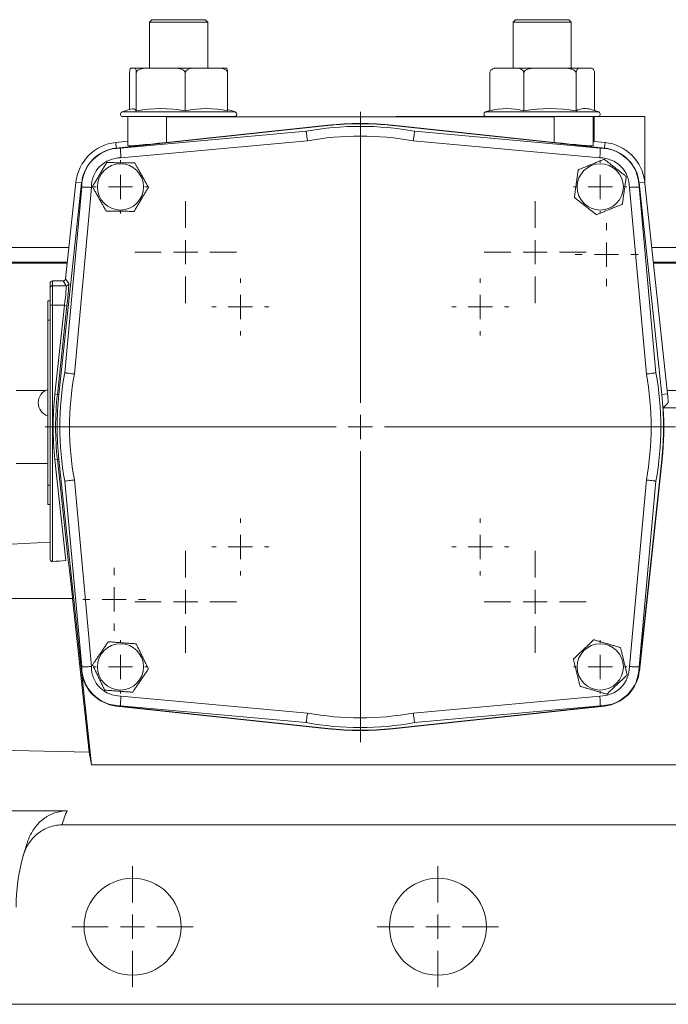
# Model space of a CAD drawing. Header units: millimetres. Extents: x 110 to 1108, y -176 to 1006.
# Tile 3 of 10: x 218 to 352, y -67 to 136. Entities that reach past the tile are written whole.
import ezdxf

# ---------------------------------------------------------------- set-up
doc = ezdxf.new("R2010")
doc.units = ezdxf.units.MM

# ---------------------------------------------------------------- blocks, each defined once
blk = doc.blocks.new('SW_CENTERMARKSYMBOL_4')
at = {"color": 0, "linetype": 'Continuous', "lineweight": 0}
for p, q in [((0, 5), (0, 65)), ((0, 0), (0, 2.5)), ((-5, 0), (-65, 0)), ((0, 0), (-2.5, 0)), ((0, 0), (0, -2.5)), ((0, 0), (2.5, 0)), ((5, 0), (65, 0)), ((0, -5), (0, -65))]:
    blk.add_line(p, q, dxfattribs=at)
blk = doc.blocks.new('SW_CENTERMARKSYMBOL_5')
at = {"color": 0, "linetype": 'Continuous', "lineweight": 0}
for p, q in [((0, 5), (0, 10.5)), ((0, 0), (0, 2.5)), ((-5, 0), (-10.5, 0)), ((0, 0), (-2.5, 0)), ((0, 0), (0, -2.5)), ((0, 0), (2.5, 0)), ((5, 0), (10.5, 0)), ((0, -5), (0, -10.5))]:
    blk.add_line(p, q, dxfattribs=at)
blk = doc.blocks.new('SW_CENTERMARKSYMBOL_6')
at = {"color": 0, "linetype": 'Continuous', "lineweight": 0}
for p, q in [((0, 5), (0, 10.5)), ((0, 0), (0, 2.5)), ((-5, 0), (-10.5, 0)), ((0, 0), (-2.5, 0)), ((0, 0), (0, -2.5)), ((0, 0), (2.5, 0)), ((5, 0), (10.5, 0)), ((0, -5), (0, -10.5))]:
    blk.add_line(p, q, dxfattribs=at)
blk = doc.blocks.new('SW_CENTERMARKSYMBOL_7')
at = {"color": 0, "linetype": 'Continuous', "lineweight": 0}
for p, q in [((0, 5), (0, 10.5)), ((0, 0), (0, 2.5)), ((-5, 0), (-10.5, 0)), ((0, 0), (-2.5, 0)), ((0, 0), (0, -2.5)), ((0, 0), (2.5, 0)), ((5, 0), (10.5, 0)), ((0, -5), (0, -10.5))]:
    blk.add_line(p, q, dxfattribs=at)
blk = doc.blocks.new('SW_CENTERMARKSYMBOL_8')
at = {"color": 0, "linetype": 'Continuous', "lineweight": 0}
for p, q in [((0, 5), (0, 10.5)), ((0, 0), (0, 2.5)), ((-5, 0), (-10.5, 0)), ((0, 0), (-2.5, 0)), ((0, 0), (0, -2.5)), ((0, 0), (2.5, 0)), ((5, 0), (10.5, 0)), ((0, -5), (0, -10.5))]:
    blk.add_line(p, q, dxfattribs=at)
blk = doc.blocks.new('SW_CENTERMARKSYMBOL_11')
at = {"color": 0, "linetype": 'Continuous', "lineweight": 0}
for p, q in [((0, 5), (0, 12.5)), ((0, 0), (0, 2.5)), ((-5, 0), (-12.5, 0)), ((0, 0), (-2.5, 0)), ((0, 0), (0, -2.5)), ((0, 0), (2.5, 0)), ((5, 0), (12.5, 0)), ((0, -5), (0, -12.5))]:
    blk.add_line(p, q, dxfattribs=at)
blk = doc.blocks.new('SW_CENTERMARKSYMBOL_12')
at = {"color": 0, "linetype": 'Continuous', "lineweight": 0}
for p, q in [((0, 5), (0, 12.5)), ((0, 0), (0, 2.5)), ((-5, 0), (-12.5, 0)), ((0, 0), (-2.5, 0)), ((0, 0), (0, -2.5)), ((0, 0), (2.5, 0)), ((5, 0), (12.5, 0)), ((0, -5), (0, -12.5))]:
    blk.add_line(p, q, dxfattribs=at)
blk = doc.blocks.new('SW_CENTERMARKSYMBOL_13')
at = {"color": 0, "linetype": 'Continuous', "lineweight": 0}
for p, q in [((0, 5), (0, 5.5)), ((0, 0), (0, 2.5)), ((-5, 0), (-5.5, 0)), ((0, 0), (-2.5, 0)), ((0, 0), (0, -2.5)), ((0, 0), (2.5, 0)), ((5, 0), (5.5, 0)), ((0, -5), (0, -5.5))]:
    blk.add_line(p, q, dxfattribs=at)
blk = doc.blocks.new('SW_CENTERMARKSYMBOL_14')
at = {"color": 0, "linetype": 'Continuous', "lineweight": 0}
for p, q in [((0, 5), (0, 5.5)), ((0, 0), (0, 2.5)), ((-5, 0), (-5.5, 0)), ((0, 0), (-2.5, 0)), ((0, 0), (0, -2.5)), ((0, 0), (2.5, 0)), ((5, 0), (5.5, 0)), ((0, -5), (0, -5.5))]:
    blk.add_line(p, q, dxfattribs=at)
blk = doc.blocks.new('SW_CENTERMARKSYMBOL_16')
at = {"color": 0, "linetype": 'Continuous', "lineweight": 0}
for p, q in [((0, 5), (0, 5.5)), ((0, 0), (0, 2.5)), ((-5, 0), (-5.5, 0)), ((0, 0), (-2.5, 0)), ((0, 0), (0, -2.5)), ((0, 0), (2.5, 0)), ((5, 0), (5.5, 0)), ((0, -5), (0, -5.5))]:
    blk.add_line(p, q, dxfattribs=at)
blk = doc.blocks.new('SW_CENTERMARKSYMBOL_17')
at = {"color": 0, "linetype": 'Continuous', "lineweight": 0}
for p, q in [((0, 5), (0, 5.5)), ((0, 0), (0, 2.5)), ((-5, 0), (-5.5, 0)), ((0, 0), (-2.5, 0)), ((0, 0), (0, -2.5)), ((0, 0), (2.5, 0)), ((5, 0), (5.5, 0)), ((0, -5), (0, -5.5))]:
    blk.add_line(p, q, dxfattribs=at)
blk = doc.blocks.new('SW_CENTERMARKSYMBOL_18')
at = {"color": 0, "linetype": 'Continuous', "lineweight": 0}
for p, q in [((0, 5), (0, 6.5)), ((0, 0), (0, 2.5)), ((-5, 0), (-6.5, 0)), ((0, 0), (-2.5, 0)), ((0, 0), (0, -2.5)), ((0, 0), (2.5, 0)), ((5, 0), (6.5, 0)), ((0, -5), (0, -6.5))]:
    blk.add_line(p, q, dxfattribs=at)
blk = doc.blocks.new('SW_CENTERMARKSYMBOL_19')
at = {"color": 0, "linetype": 'Continuous', "lineweight": 0}
for p, q in [((0, 5), (0, 6.5)), ((0, 0), (0, 2.5)), ((-5, 0), (-6.5, 0)), ((0, 0), (-2.5, 0)), ((0, 0), (0, -2.5)), ((0, 0), (2.5, 0)), ((5, 0), (6.5, 0)), ((0, -5), (0, -6.5))]:
    blk.add_line(p, q, dxfattribs=at)
blk = doc.blocks.new('SW_CENTERMARKSYMBOL_20')
at = {"color": 0, "linetype": 'Continuous', "lineweight": 0}
for p, q in [((0, 5), (0, 5.9)), ((0, 0), (0, 2.5)), ((-5, 0), (-5.9, 0)), ((0, 0), (-2.5, 0)), ((0, 0), (0, -2.5)), ((0, 0), (2.5, 0)), ((5, 0), (5.9, 0)), ((0, -5), (0, -5.9))]:
    blk.add_line(p, q, dxfattribs=at)
blk = doc.blocks.new('SW_CENTERMARKSYMBOL_21')
at = {"color": 0, "linetype": 'Continuous', "lineweight": 0}
for p, q in [((0, 5), (0, 5.9)), ((0, 0), (0, 2.5)), ((-5, 0), (-5.9, 0)), ((0, 0), (-2.5, 0)), ((0, 0), (0, -2.5)), ((0, 0), (2.5, 0)), ((5, 0), (5.9, 0)), ((0, -5), (0, -5.9))]:
    blk.add_line(p, q, dxfattribs=at)
blk = doc.blocks.new('SW_CENTERMARKSYMBOL_22')
at = {"color": 0, "linetype": 'Continuous', "lineweight": 0}
for p, q in [((0, 5), (0, 5.9)), ((0, 0), (0, 2.5)), ((-5, 0), (-5.9, 0)), ((0, 0), (-2.5, 0)), ((0, 0), (0, -2.5)), ((0, 0), (2.5, 0)), ((5, 0), (5.9, 0)), ((0, -5), (0, -5.9))]:
    blk.add_line(p, q, dxfattribs=at)
blk = doc.blocks.new('SW_CENTERMARKSYMBOL_23')
at = {"color": 0, "linetype": 'Continuous', "lineweight": 0}
for p, q in [((0, 5), (0, 5.9)), ((0, 0), (0, 2.5)), ((-5, 0), (-5.9, 0)), ((0, 0), (-2.5, 0)), ((0, 0), (0, -2.5)), ((0, 0), (2.5, 0)), ((5, 0), (5.9, 0)), ((0, -5), (0, -5.9))]:
    blk.add_line(p, q, dxfattribs=at)

msp = doc.modelspace()

# ---------------------------------------------------------------- linework, layer by layer
at = {"color": 7, "linetype": 'Continuous', "lineweight": 15}
for p, q in [((245.19, 136.1), (244.69, 135.6)), ((245.19, 136.1), (256.19, 136.1)), ((256.69, 135.6), (256.19, 136.1)), ((320.19, 136.1), (319.69, 135.6)), ((320.19, 136.1), (330.78, 136.1)), ((330.78, 136.1), (331.19, 136.1)), ((331.69, 135.6), (331.19, 136.1)), ((244.69, 135.6), (244.69, 126.1)), ((256.69, 135.6), (244.69, 135.6)), ((256.69, 126.1), (256.69, 135.6)), ((319.69, 135.6), (319.69, 126.1)), ((331.24, 135.6), (319.69, 135.6)), ((331.69, 135.6), (331.24, 135.6)), ((331.69, 126.1), (331.69, 135.6)), ((241.64, 126.1), (240.89, 126.1)), ((241.64, 126.1), (244.22, 126.1)), ((249.79, 126.1), (244.22, 126.1)), ((249.79, 126.1), (254.02, 126.1)), ((258.84, 126.1), (254.02, 126.1)), ((258.84, 126.1), (260.5, 126.1)), ((315.72, 126.1), (316.46, 126.1)), ((320.33, 126.1), (316.46, 126.1)), ((320.33, 126.1), (324.33, 126.1)), ((330.29, 126.1), (324.33, 126.1)), ((330.29, 126.1), (333.56, 126.1)), ((335.65, 126.1), (333.56, 126.1)), ((335.65, 126.1), (335.66, 126.1)), ((240.58, 125.1), (240.58, 117.59)), ((241.95, 125.1), (241.95, 117.31)), ((252.06, 125.1), (252.06, 117.31)), ((260.8, 125.1), (260.8, 117.31)), ((314.88, 125.1), (314.88, 117.31)), ((321.9, 125.1), (321.9, 117.31)), ((332.71, 125.1), (332.71, 117.31)), ((336.5, 125.1), (336.5, 117.36)), ((240.19, 116.1), (239.19, 116.1)), ((240.19, 110.12), (240.19, 116.1)), ((240.19, 116.1), (255.99, 116.1)), ((248.19, 110.77), (248.19, 116.03)), ((248.19, 116.03), (328.19, 116.03)), ((255.99, 116.03), (255.99, 116.1)), ((255.99, 116.1), (260.44, 116.1)), ((260.44, 116.03), (260.44, 116.1)), ((260.44, 116.1), (260.69, 116.1)), ((260.69, 116.03), (260.69, 116.1)), ((262.19, 116.1), (260.69, 116.1)), ((295.49, 116.03), (295.49, 116.1)), ((305.93, 116.1), (295.49, 116.1)), ((305.93, 116.03), (305.93, 116.1)), ((315.69, 116.1), (305.93, 116.1)), ((315.69, 116.03), (315.69, 116.1)), ((315.69, 116.1), (315.94, 116.1)), ((315.94, 116.03), (315.94, 116.1)), ((315.94, 116.1), (320.39, 116.1)), ((320.39, 116.03), (320.39, 116.1)), ((320.39, 116.1), (336.19, 116.1)), ((328.19, 110.77), (328.19, 116.03)), ((336.19, 110.12), (336.19, 116.1)), ((336.46, 116.1), (336.19, 116.1)), ((336.46, 111.01), (336.46, 116.1)), ((346.9, 116.1), (336.46, 116.1)), ((346.9, 102.29), (346.9, 116.1)), ((281.51, 114.29), (237.84, 109.6)), ((281.51, 114.34), (248.19, 110.77)), ((281.51, 114.34), (281.51, 114.29)), ((294.88, 114.34), (294.87, 114.29)), ((338.55, 109.6), (294.87, 114.29)), ((328.19, 110.77), (294.88, 114.34)), ((238.7, 109.6), (277.01, 113.08)), ((299.38, 113.08), (337.69, 109.6)), ((237.71, 110.77), (240.19, 111.04)), ((237.71, 110.77), (237.84, 109.6)), ((277.28, 111.1), (238.78, 107.59)), ((337.61, 107.59), (299.11, 111.1)), ((336.46, 111.01), (338.68, 110.77)), ((338.68, 110.77), (338.55, 109.6)), ((230.69, 102.46), (226, 58.78)), ((227.21, 63.28), (230.7, 101.6)), ((227.38, 82.68), (229.52, 102.58)), ((229.52, 102.58), (230.69, 102.46)), ((345.69, 101.6), (349.18, 63.28)), ((346.87, 102.58), (345.7, 102.46)), ((350.39, 58.78), (345.7, 102.46)), ((346.87, 102.58), (346.9, 102.29)), ((346.9, 102.29), (351.56, 58.9)), ((232.7, 101.51), (229.19, 63.01)), ((347.19, 63.01), (343.69, 101.51)), ((144.19, 85.85), (227.72, 85.85)), ((348.67, 85.85), (440.19, 85.85)), ((224.19, 80.73), (224.19, 81.73)), ((224.69, 82.23), (224.69, 81.23)), ((226.88, 82.23), (224.69, 82.23)), ((224.69, 81.23), (224.69, 77.24)), ((227.53, 81.23), (224.69, 81.23)), ((227.53, 81.23), (226.88, 82.23)), ((227.38, 82.68), (228.03, 81.68)), ((224.19, 77.24), (224.19, 80.73)), ((223.69, 74.1), (223.69, 78.1)), ((223.69, 78.1), (224.19, 78.1)), ((224.19, 24.84), (224.19, 77.24)), ((224.19, 77.24), (224.69, 77.24)), ((224.69, 77.24), (224.69, 24.33)), ((227.16, 77.24), (224.69, 77.24)), ((225.19, 58.86), (227.16, 77.24)), ((227.66, 77.18), (225.69, 58.81)), ((227.66, 77.18), (227.16, 77.24)), ((223.69, 74.1), (224.19, 74.1)), ((223.69, 40.1), (223.69, 74.1)), ((223.19, 59.6), (217.19, 59.6)), ((351.56, 58.9), (350.39, 58.78)), ((357.25, 59.6), (351.48, 59.6)), ((225.69, 58.81), (225.19, 58.86)), ((225.69, 58.81), (226, 58.78)), ((350.67, 56.03), (357.19, 56.03)), ((225.69, 45.38), (225.19, 45.33)), ((227.42, 24.55), (225.19, 45.33)), ((225.69, 45.38), (226, 45.42)), ((225.69, 45.38), (227.98, 24.01)), ((226, 45.42), (230.69, 1.74)), ((345.7, 1.74), (350.39, 45.42)), ((345.75, 1.73), (350.44, 45.41)), ((350.44, 45.41), (350.39, 45.42)), ((223.69, 44.6), (217.19, 44.6)), ((230.7, 2.6), (227.21, 40.91)), ((229.19, 41.18), (232.7, 2.68)), ((343.69, 2.68), (347.19, 41.18)), ((349.18, 40.91), (345.69, 2.6)), ((223.69, 40.1), (224.19, 40.1)), ((223.69, 36.1), (223.69, 40.1)), ((223.69, 36.1), (224.19, 36.1)), ((224.19, 28.34), (175.19, 25.77)), ((228.83, 16.72), (175.19, 16.72)), ((232.24, -14.95), (228.83, 16.72)), ((230.64, 1.73), (230.69, 1.74)), ((232.71, -17.6), (230.64, 1.73)), ((345.75, 1.73), (345.7, 1.74)), ((238.78, -3.4), (277.28, -6.9)), ((299.11, -6.9), (337.61, -3.4)), ((237.83, -5.46), (237.84, -5.41)), ((237.83, -5.46), (281.51, -10.15)), ((237.84, -5.41), (281.51, -10.1)), ((277.01, -8.88), (238.7, -5.4)), ((294.87, -10.1), (338.55, -5.41)), ((294.88, -10.15), (338.56, -5.46)), ((337.69, -5.4), (299.38, -8.88)), ((338.56, -5.46), (338.55, -5.41)), ((281.51, -10.15), (281.51, -10.1)), ((294.88, -10.15), (294.87, -10.1)), ((232.24, -14.95), (196.07, -14.26)), ((232.71, -17.6), (232.24, -14.95)), ((232.71, -17.6), (357.19, -17.6)), ((227.68, -27.07), (202.23, -27.07)), ((226.63, -29.97), (355.76, -29.97)), ((387.91, -66.97), (202.67, -66.97))]:
    msp.add_line(p, q, dxfattribs=at)
at = {"color": 8, "linetype": 'Continuous', "lineweight": 15}
for p, q in [((257.74, 117.07), (239.02, 117.07)), ((262.36, 117.07), (257.74, 117.07)), ((327.67, 117.07), (314.02, 117.07)), ((337.36, 117.07), (327.67, 117.07)), ((144.19, 86.1), (227.75, 86.1)), ((348.64, 86.1), (434.19, 86.1))]:
    msp.add_line(p, q, dxfattribs=at)
at = {"color": 7, "linetype": 'Continuous', "lineweight": 15}
for centre, radius in [((238.7, 101.6), 4.77), ((337.69, 101.6), 4.77), ((238.7, 2.6), 4.77), ((337.69, 2.6), 4.77), ((241.19, -50.97), 10), ((304.19, -50.97), 10)]:
    msp.add_circle(centre, radius, dxfattribs=at)
for centre, radius, start, end in [((239.19, 116.6), 0.5, 109.7316, 270), ((250.69, 84.54), 34.56, 106.0829, 109.7316), ((241.22, 116.93), 0.822, 27.6249, 97.3144), ((247.01, 89.5), 28.27, 79.6983, 100.3017), ((256.43, 96.57), 21.2, 78.1018, 101.8982), ((250.69, 84.54), 34.56, 70.2684, 72.9915), ((262.19, 116.6), 0.5, 270, 70.2684), ((314.19, 116.6), 0.5, 109.7316, 270), ((325.69, 84.54), 34.56, 108.2267, 109.7316), ((318.39, 104.01), 13.76, 75.2238, 104.7762), ((327.31, 85.49), 32.28, 80.3608, 99.6392), ((334.6, 113.61), 4.16, 72.9597, 117.0118), ((325.69, 84.54), 34.56, 70.2684, 72.9669), ((337.19, 116.6), 0.5, 270, 70.2684), ((288.19, 52.1), 62, 79.6048, 100.3952), ((288.19, 52.1), 62.6, 83.87, 96.13), ((288.19, 52.1), 62.55, 83.87, 96.13), ((288.19, 52.1), 60, 79.5188, 100.4812), ((238.7, 101.6), 9.23, 96.13, 173.87), ((337.69, 101.6), 9.23, 6.13, 83.87), ((238.7, 101.6), 8.05, 96.13, 173.87), ((238.7, 101.6), 8, 90, 180), ((337.69, 101.6), 8, 360, 90), ((337.69, 101.6), 8.05, 6.13, 83.87), ((238.7, 101.6), 6, 89.1952, 180.8048), ((337.69, 101.6), 6, 359.1952, 90.8048), ((224.69, 80.73), 0.5, 89.9825, 179.9825), ((227.53, 81.73), 0.5, 270.0449, 353.8081), ((288.19, 52.1), 62, 169.6048, 190.3952), ((288.19, 52.1), 60, 169.5188, 190.4812), ((288.19, 52.1), 60, 349.5188, 10.4812), ((288.19, 52.1), 62, 349.6048, 10.3952), ((224.62, 57.1), 2.88, 108.8253, 251.1747), ((288.19, 52.1), 63.73, 4.5503, 6.13), ((288.19, 52.1), 63.37, 173.87, 186.13), ((288.19, 52.1), 62.87, 173.87, 186.13), ((288.19, 52.1), 62.55, 173.87, 186.13), ((288.19, 52.1), 62.55, 353.87, 6.13), ((288.19, 52.1), 62.6, 353.87, 3.5991), ((238.7, 2.6), 8, 180, 270), ((238.7, 2.6), 6, 179.1952, 270.8048), ((337.69, 2.6), 6, 269.1952, 0.8048), ((337.69, 2.6), 8, 270, 360), ((238.7, 2.6), 8.1, 186.13, 263.87), ((238.7, 2.6), 8.05, 186.13, 263.87), ((337.69, 2.6), 8.05, 276.13, 353.87), ((337.69, 2.6), 8.1, 276.13, 353.87), ((288.19, 52.1), 60, 259.5188, 280.4812), ((288.19, 52.1), 62, 259.6048, 280.3952), ((288.19, 52.1), 62.55, 263.87, 276.13), ((288.19, 52.1), 62.6, 263.87, 276.13), ((257.19, -39.45), 32, 157.2404, 162.7629), ((257.19, -46.97), 40, 159.3011, 164.6208), ((257.19, -46.97), 40, 164.6208, 180)]:
    msp.add_arc(centre, radius, start, end, dxfattribs=at)
for centre, major_axis, ratio, start_param, end_param in [((248.19, 110.98), (8, 0.86), 0.026036, 3.138795, 4.709591), ((328.19, 110.98), (8, -0.86), 0.026036, 4.715187, 6.285983), ((321.19, 113.17), (25, -2.69), 0.026036, 5.358688, 5.371905), ((224.69, 81.73), (0, -0.5), 0.999391, 3.141593, 4.712389), ((226.88, 82.73), (0.272, -0.42), 0.999136, 5.70947, 7.172462), ((227.04, 77.24), (0.48, 4), 0.029202, 4.71592, 6.25181), ((227.54, 77.18), (0.48, 4.5), 0.026036, 4.715187, 6.251077), ((228.53, 16.65), (-1.27, 11.85), 0.026036, 4.715219, 5.380088)]:
    msp.add_ellipse(centre, major_axis=major_axis, ratio=ratio, start_param=start_param, end_param=end_param, dxfattribs=at)
for points, knots in [([(240.89, 126.1), (240.86, 126.1), (240.83, 126.09), (240.77, 126.05), (240.74, 126.01), (240.68, 125.89), (240.65, 125.81), (240.62, 125.61), (240.61, 125.53), (240.59, 125.34), (240.58, 125.22), (240.58, 125.1)], [0, 0, 0, 0, 0.25, 0.25, 0.5, 0.5, 0.75, 0.75, 0.875, 0.875, 1, 1, 1, 1]), ([(241.95, 125.1), (241.95, 125.22), (241.95, 125.34), (241.93, 125.53), (241.92, 125.61), (241.88, 125.81), (241.85, 125.89), (241.79, 126.01), (241.76, 126.05), (241.7, 126.09), (241.67, 126.1), (241.64, 126.1)], [0, 0, 0, 0, 0.125, 0.125, 0.25, 0.25, 0.5, 0.5, 0.75, 0.75, 1, 1, 1, 1]), ([(244.22, 126.1), (244, 126.1), (243.78, 126.09), (243.34, 126.05), (243.12, 126.01), (242.7, 125.89), (242.48, 125.81), (242.21, 125.61), (242.12, 125.53), (241.99, 125.34), (241.95, 125.22), (241.95, 125.1)], [0, 0, 0, 0, 0.25, 0.25, 0.5, 0.5, 0.75, 0.75, 0.875, 0.875, 1, 1, 1, 1]), ([(252.06, 125.1), (252.06, 125.22), (252.02, 125.34), (251.89, 125.53), (251.8, 125.61), (251.52, 125.81), (251.31, 125.89), (250.89, 126.01), (250.67, 126.05), (250.23, 126.09), (250.01, 126.1), (249.79, 126.1)], [0, 0, 0, 0, 0.125, 0.125, 0.25, 0.25, 0.5, 0.5, 0.75, 0.75, 1, 1, 1, 1]), ([(254.02, 126.1), (253.83, 126.1), (253.64, 126.09), (253.26, 126.05), (253.07, 126.01), (252.7, 125.89), (252.52, 125.81), (252.28, 125.61), (252.21, 125.53), (252.13, 125.38), (252.1, 125.33), (252.07, 125.22), (252.06, 125.16), (252.06, 125.1)], [0, 0, 0, 0, 0.25, 0.25, 0.5, 0.5, 0.75, 0.75, 0.875, 0.875, 0.9375, 0.9375, 1, 1, 1, 1]), ([(260.8, 125.1), (260.8, 125.22), (260.77, 125.34), (260.65, 125.53), (260.58, 125.61), (260.34, 125.81), (260.16, 125.89), (259.78, 126.01), (259.6, 126.05), (259.22, 126.09), (259.03, 126.1), (258.84, 126.1)], [0, 0, 0, 0, 0.125, 0.125, 0.25, 0.25, 0.5, 0.5, 0.75, 0.75, 1, 1, 1, 1]), ([(260.5, 126.1), (260.53, 126.1), (260.56, 126.09), (260.61, 126.05), (260.64, 126.01), (260.7, 125.89), (260.73, 125.81), (260.77, 125.61), (260.78, 125.53), (260.8, 125.34), (260.8, 125.22), (260.8, 125.1)], [0, 0, 0, 0, 0.25, 0.25, 0.5, 0.5, 0.75, 0.75, 0.875, 0.875, 1, 1, 1, 1]), ([(316.46, 126.1), (316.3, 126.1), (316.15, 126.09), (315.85, 126.05), (315.69, 126.01), (315.4, 125.89), (315.25, 125.81), (315.06, 125.61), (315, 125.53), (314.91, 125.34), (314.88, 125.22), (314.88, 125.1)], [0, 0, 0, 0, 0.25, 0.25, 0.5, 0.5, 0.75, 0.75, 0.875, 0.875, 1, 1, 1, 1]), ([(321.9, 125.1), (321.9, 125.22), (321.87, 125.34), (321.78, 125.53), (321.72, 125.61), (321.53, 125.81), (321.38, 125.89), (321.09, 126.01), (320.94, 126.05), (320.63, 126.09), (320.48, 126.1), (320.33, 126.1)], [0, 0, 0, 0, 0.125, 0.125, 0.25, 0.25, 0.5, 0.5, 0.75, 0.75, 1, 1, 1, 1]), ([(324.33, 126.1), (324.09, 126.1), (323.85, 126.09), (323.39, 126.05), (323.15, 126.01), (322.7, 125.89), (322.47, 125.81), (322.18, 125.61), (322.09, 125.53), (321.98, 125.38), (321.95, 125.33), (321.91, 125.22), (321.9, 125.16), (321.9, 125.1)], [0, 0, 0, 0, 0.25, 0.25, 0.5, 0.5, 0.75, 0.75, 0.875, 0.875, 0.9375, 0.9375, 1, 1, 1, 1]), ([(332.71, 125.1), (332.71, 125.22), (332.66, 125.34), (332.52, 125.53), (332.43, 125.61), (332.14, 125.81), (331.91, 125.89), (331.45, 126.01), (331.22, 126.05), (330.75, 126.09), (330.52, 126.1), (330.29, 126.1)], [0, 0, 0, 0, 0.125, 0.125, 0.25, 0.25, 0.5, 0.5, 0.75, 0.75, 1, 1, 1, 1]), ([(333.56, 126.1), (333.48, 126.1), (333.4, 126.09), (333.23, 126.05), (333.15, 126.01), (332.99, 125.89), (332.91, 125.81), (332.81, 125.61), (332.78, 125.53), (332.73, 125.34), (332.71, 125.22), (332.71, 125.1)], [0, 0, 0, 0, 0.25, 0.25, 0.5, 0.5, 0.75, 0.75, 0.875, 0.875, 1, 1, 1, 1]), ([(336.5, 125.1), (336.5, 125.22), (336.49, 125.34), (336.44, 125.53), (336.41, 125.61), (336.3, 125.81), (336.22, 125.89), (336.06, 126.01), (335.98, 126.05), (335.82, 126.09), (335.73, 126.1), (335.65, 126.1)], [0, 0, 0, 0, 0.125, 0.125, 0.25, 0.25, 0.5, 0.5, 0.75, 0.75, 1, 1, 1, 1]), ([(277.01, 113.08), (277.01, 113.08), (277.01, 113.07), (277.01, 113.02), (277.02, 112.98), (277.03, 112.88), (277.04, 112.82), (277.06, 112.67), (277.07, 112.59), (277.11, 112.32), (277.14, 112.1), (277.21, 111.62), (277.24, 111.35), (277.28, 111.1)], [0, 0, 0, 0, 0.125, 0.125, 0.25, 0.25, 0.375, 0.375, 0.5, 0.5, 0.75, 0.75, 1, 1, 1, 1]), ([(299.38, 113.08), (299.38, 113.08), (299.38, 113.07), (299.37, 113.02), (299.37, 112.98), (299.35, 112.88), (299.34, 112.82), (299.32, 112.67), (299.31, 112.59), (299.28, 112.32), (299.24, 112.1), (299.18, 111.62), (299.14, 111.35), (299.11, 111.1)], [0, 0, 0, 0, 0.125, 0.125, 0.25, 0.25, 0.375, 0.375, 0.5, 0.5, 0.75, 0.75, 1, 1, 1, 1]), ([(238.7, 109.6), (238.7, 109.6), (238.7, 109.58), (238.7, 109.53), (238.7, 109.49), (238.7, 109.39), (238.71, 109.33), (238.71, 109.19), (238.72, 109.1), (238.73, 108.83), (238.74, 108.6), (238.76, 108.12), (238.77, 107.86), (238.78, 107.59)], [0, 0, 0, 0, 0.125, 0.125, 0.25, 0.25, 0.375, 0.375, 0.5, 0.5, 0.75, 0.75, 1, 1, 1, 1]), ([(337.69, 109.6), (337.69, 109.6), (337.69, 109.58), (337.69, 109.53), (337.69, 109.49), (337.68, 109.39), (337.68, 109.33), (337.67, 109.19), (337.67, 109.1), (337.66, 108.83), (337.65, 108.6), (337.63, 108.12), (337.62, 107.86), (337.61, 107.59)], [0, 0, 0, 0, 0.125, 0.125, 0.25, 0.25, 0.375, 0.375, 0.5, 0.5, 0.75, 0.75, 1, 1, 1, 1]), ([(235.87, 106.63), (235.87, 106.63), (235.84, 106.58), (235.75, 106.42), (235.69, 106.32), (235.57, 106.12), (235.5, 106.01), (235.36, 105.78), (235.3, 105.66), (235.09, 105.32), (234.95, 105.09), (234.67, 104.62), (234.53, 104.38), (234.26, 103.91), (234.12, 103.68), (233.84, 103.21), (233.7, 102.97), (233.49, 102.63), (233.42, 102.51), (233.29, 102.29), (233.22, 102.18), (233.1, 101.97), (233.04, 101.87), (232.95, 101.72), (232.92, 101.67), (232.92, 101.67)], [0, 0, 0, 0, 0.0625, 0.0625, 0.125, 0.125, 0.1875, 0.1875, 0.25, 0.25, 0.375, 0.375, 0.5, 0.5, 0.625, 0.625, 0.75, 0.75, 0.8125, 0.8125, 0.875, 0.875, 0.9375, 0.9375, 1, 1, 1, 1]), ([(241.64, 106.56), (241.64, 106.56), (241.58, 106.56), (241.4, 106.56), (241.29, 106.56), (241.05, 106.57), (240.92, 106.57), (240.65, 106.57), (240.52, 106.57), (240.12, 106.58), (239.85, 106.58), (239.3, 106.59), (239.03, 106.59), (238.48, 106.6), (238.21, 106.6), (237.66, 106.61), (237.39, 106.61), (236.99, 106.62), (236.85, 106.62), (236.59, 106.62), (236.46, 106.62), (236.22, 106.63), (236.11, 106.63), (235.93, 106.63), (235.87, 106.63), (235.87, 106.63)], [0, 0, 0, 0, 0.0625, 0.0625, 0.125, 0.125, 0.1875, 0.1875, 0.25, 0.25, 0.375, 0.375, 0.5, 0.5, 0.625, 0.625, 0.75, 0.75, 0.8125, 0.8125, 0.875, 0.875, 0.9375, 0.9375, 1, 1, 1, 1]), ([(244.47, 101.52), (244.47, 101.52), (244.44, 101.58), (244.35, 101.73), (244.29, 101.84), (244.12, 102.15), (243.98, 102.39), (243.72, 102.86), (243.59, 103.1), (243.32, 103.57), (243.19, 103.81), (242.92, 104.28), (242.79, 104.52), (242.52, 104.99), (242.39, 105.23), (242.19, 105.58), (242.13, 105.7), (242, 105.93), (241.94, 106.04), (241.82, 106.25), (241.76, 106.35), (241.67, 106.51), (241.64, 106.56), (241.64, 106.56)], [0, 0, 0, 0, 0.0625, 0.0625, 0.125, 0.125, 0.25, 0.25, 0.375, 0.375, 0.5, 0.5, 0.625, 0.625, 0.75, 0.75, 0.8125, 0.8125, 0.875, 0.875, 0.9375, 0.9375, 1, 1, 1, 1]), ([(338.49, 107.31), (338.49, 107.31), (338.43, 107.29), (338.27, 107.22), (338.16, 107.18), (337.94, 107.09), (337.82, 107.04), (337.57, 106.94), (337.45, 106.89), (337.08, 106.74), (336.83, 106.64), (336.32, 106.43), (336.07, 106.33), (335.56, 106.13), (335.31, 106.02), (334.8, 105.82), (334.55, 105.72), (334.17, 105.57), (334.05, 105.52), (333.81, 105.42), (333.69, 105.37), (333.46, 105.28), (333.36, 105.24), (333.2, 105.17), (333.14, 105.15), (333.14, 105.15)], [0, 0, 0, 0, 0.0625, 0.0625, 0.125, 0.125, 0.1875, 0.1875, 0.25, 0.25, 0.375, 0.375, 0.5, 0.5, 0.625, 0.625, 0.75, 0.75, 0.8125, 0.8125, 0.875, 0.875, 0.9375, 0.9375, 1, 1, 1, 1]), ([(343.04, 103.76), (343.04, 103.76), (342.99, 103.8), (342.85, 103.91), (342.76, 103.98), (342.57, 104.13), (342.47, 104.21), (342.26, 104.37), (342.16, 104.45), (341.84, 104.7), (341.63, 104.87), (341.2, 105.2), (340.98, 105.37), (340.55, 105.71), (340.33, 105.87), (339.9, 106.21), (339.69, 106.38), (339.37, 106.63), (339.27, 106.71), (339.06, 106.87), (338.96, 106.95), (338.77, 107.1), (338.68, 107.17), (338.54, 107.28), (338.49, 107.31), (338.49, 107.31)], [0, 0, 0, 0, 0.0625, 0.0625, 0.125, 0.125, 0.1875, 0.1875, 0.25, 0.25, 0.375, 0.375, 0.5, 0.5, 0.625, 0.625, 0.75, 0.75, 0.8125, 0.8125, 0.875, 0.875, 0.9375, 0.9375, 1, 1, 1, 1]), ([(333.14, 105.15), (333.14, 105.15), (333.13, 105.09), (333.11, 104.91), (333.09, 104.8), (333.04, 104.43), (333, 104.17), (332.93, 103.63), (332.89, 103.36), (332.81, 102.83), (332.78, 102.56), (332.7, 102.02), (332.66, 101.75), (332.59, 101.21), (332.55, 100.94), (332.49, 100.54), (332.48, 100.41), (332.44, 100.15), (332.42, 100.02), (332.39, 99.78), (332.37, 99.67), (332.35, 99.49), (332.34, 99.43), (332.34, 99.43)], [0, 0, 0, 0, 0.0625, 0.0625, 0.125, 0.125, 0.25, 0.25, 0.375, 0.375, 0.5, 0.5, 0.625, 0.625, 0.75, 0.75, 0.8125, 0.8125, 0.875, 0.875, 0.9375, 0.9375, 1, 1, 1, 1]), ([(342.24, 98.04), (342.24, 98.04), (342.25, 98.1), (342.27, 98.28), (342.29, 98.4), (342.34, 98.76), (342.38, 99.03), (342.45, 99.56), (342.49, 99.83), (342.57, 100.36), (342.6, 100.64), (342.68, 101.17), (342.72, 101.44), (342.79, 101.98), (342.83, 102.25), (342.89, 102.65), (342.91, 102.78), (342.94, 103.04), (342.96, 103.17), (342.99, 103.41), (343.01, 103.52), (343.03, 103.7), (343.04, 103.76), (343.04, 103.76)], [0, 0, 0, 0, 0.0625, 0.0625, 0.125, 0.125, 0.25, 0.25, 0.375, 0.375, 0.5, 0.5, 0.625, 0.625, 0.75, 0.75, 0.8125, 0.8125, 0.875, 0.875, 0.9375, 0.9375, 1, 1, 1, 1]), ([(230.7, 101.6), (230.7, 101.6), (230.71, 101.59), (230.76, 101.59), (230.8, 101.59), (230.9, 101.59), (230.96, 101.58), (231.1, 101.58), (231.19, 101.57), (231.47, 101.56), (231.69, 101.55), (232.17, 101.53), (232.44, 101.52), (232.7, 101.51)], [0, 0, 0, 0, 0.125, 0.125, 0.25, 0.25, 0.375, 0.375, 0.5, 0.5, 0.75, 0.75, 1, 1, 1, 1]), ([(232.92, 101.67), (232.92, 101.67), (232.95, 101.61), (233.04, 101.46), (233.1, 101.36), (233.28, 101.04), (233.41, 100.8), (233.67, 100.33), (233.8, 100.1), (234.07, 99.62), (234.2, 99.38), (234.47, 98.91), (234.6, 98.67), (234.87, 98.2), (235, 97.96), (235.2, 97.61), (235.26, 97.49), (235.39, 97.26), (235.46, 97.15), (235.57, 96.94), (235.63, 96.84), (235.72, 96.68), (235.75, 96.63), (235.75, 96.63)], [0, 0, 0, 0, 0.0625, 0.0625, 0.125, 0.125, 0.25, 0.25, 0.375, 0.375, 0.5, 0.5, 0.625, 0.625, 0.75, 0.75, 0.8125, 0.8125, 0.875, 0.875, 0.9375, 0.9375, 1, 1, 1, 1]), ([(345.69, 101.6), (345.69, 101.6), (345.68, 101.59), (345.63, 101.59), (345.59, 101.59), (345.49, 101.59), (345.43, 101.58), (345.28, 101.58), (345.2, 101.57), (344.92, 101.56), (344.7, 101.55), (344.22, 101.53), (343.95, 101.52), (343.69, 101.51)], [0, 0, 0, 0, 0.125, 0.125, 0.25, 0.25, 0.375, 0.375, 0.5, 0.5, 0.75, 0.75, 1, 1, 1, 1]), ([(241.52, 96.56), (241.52, 96.56), (241.55, 96.61), (241.64, 96.77), (241.7, 96.87), (241.82, 97.07), (241.89, 97.19), (242.03, 97.41), (242.09, 97.53), (242.3, 97.87), (242.44, 98.11), (242.72, 98.57), (242.86, 98.81), (243.14, 99.28), (243.28, 99.51), (243.55, 99.98), (243.69, 100.22), (243.9, 100.57), (243.97, 100.68), (244.1, 100.9), (244.17, 101.02), (244.29, 101.22), (244.35, 101.32), (244.44, 101.47), (244.47, 101.52), (244.47, 101.52)], [0, 0, 0, 0, 0.0625, 0.0625, 0.125, 0.125, 0.1875, 0.1875, 0.25, 0.25, 0.375, 0.375, 0.5, 0.5, 0.625, 0.625, 0.75, 0.75, 0.8125, 0.8125, 0.875, 0.875, 0.9375, 0.9375, 1, 1, 1, 1]), ([(332.34, 99.43), (332.34, 99.43), (332.39, 99.39), (332.53, 99.28), (332.62, 99.21), (332.81, 99.06), (332.91, 98.98), (333.12, 98.82), (333.22, 98.74), (333.54, 98.49), (333.75, 98.32), (334.18, 97.99), (334.4, 97.82), (334.83, 97.48), (335.05, 97.32), (335.48, 96.98), (335.69, 96.81), (336.01, 96.56), (336.11, 96.48), (336.32, 96.32), (336.42, 96.24), (336.61, 96.09), (336.7, 96.02), (336.84, 95.91), (336.89, 95.88), (336.89, 95.88)], [0, 0, 0, 0, 0.0625, 0.0625, 0.125, 0.125, 0.1875, 0.1875, 0.25, 0.25, 0.375, 0.375, 0.5, 0.5, 0.625, 0.625, 0.75, 0.75, 0.8125, 0.8125, 0.875, 0.875, 0.9375, 0.9375, 1, 1, 1, 1]), ([(336.89, 95.88), (336.89, 95.88), (336.95, 95.9), (337.11, 95.97), (337.22, 96.01), (337.44, 96.1), (337.56, 96.15), (337.81, 96.25), (337.93, 96.3), (338.3, 96.45), (338.55, 96.55), (339.06, 96.76), (339.31, 96.86), (339.82, 97.06), (340.07, 97.17), (340.58, 97.37), (340.83, 97.47), (341.21, 97.62), (341.33, 97.67), (341.57, 97.77), (341.69, 97.82), (341.92, 97.91), (342.02, 97.95), (342.18, 98.02), (342.24, 98.04), (342.24, 98.04)], [0, 0, 0, 0, 0.0625, 0.0625, 0.125, 0.125, 0.1875, 0.1875, 0.25, 0.25, 0.375, 0.375, 0.5, 0.5, 0.625, 0.625, 0.75, 0.75, 0.8125, 0.8125, 0.875, 0.875, 0.9375, 0.9375, 1, 1, 1, 1]), ([(235.75, 96.63), (235.75, 96.63), (235.81, 96.63), (235.99, 96.63), (236.1, 96.63), (236.34, 96.62), (236.47, 96.62), (236.74, 96.62), (236.87, 96.62), (237.27, 96.61), (237.54, 96.61), (238.09, 96.6), (238.36, 96.6), (238.91, 96.59), (239.18, 96.59), (239.73, 96.58), (240, 96.58), (240.41, 96.57), (240.54, 96.57), (240.8, 96.57), (240.93, 96.57), (241.17, 96.56), (241.28, 96.56), (241.46, 96.56), (241.52, 96.56), (241.52, 96.56)], [0, 0, 0, 0, 0.0625, 0.0625, 0.125, 0.125, 0.1875, 0.1875, 0.25, 0.25, 0.375, 0.375, 0.5, 0.5, 0.625, 0.625, 0.75, 0.75, 0.8125, 0.8125, 0.875, 0.875, 0.9375, 0.9375, 1, 1, 1, 1]), ([(228.07, 89.1), (227.59, 89.1), (223.04, 89.1), (214.9, 89.1), (203.82, 89.1), (193.52, 89.1), (184.04, 89.1), (175.45, 89.1), (167.84, 89.1), (162.72, 89.1), (159.5, 89.1), (157.74, 89.1), (156.12, 89.1), (154.65, 89.1), (153.28, 89.1), (151.88, 89.1), (150.42, 89.1), (148.93, 89.1), (147.56, 89.09), (146.49, 89.08), (145.83, 89.07), (145.82, 89.06), (145.81, 89.05)], [0, 0, 0, 0, 0.009703, 0.09249, 0.17521, 0.257637, 0.340114, 0.422266, 0.504423, 0.586249, 0.612897, 0.638935, 0.664372, 0.689218, 0.713483, 0.73919, 0.771696, 0.81072, 0.855521, 0.905257, 0.95902, 1, 1, 1, 1]), ([(430.59, 89.05), (430.6, 89.06), (430.62, 89.08), (430.18, 89.09), (429.4, 89.1), (428.43, 89.1), (427.38, 89.1), (425.58, 89.1), (422.56, 89.1), (417.55, 89.1), (411.41, 89.1), (404.2, 89.1), (396.01, 89.1), (386.89, 89.1), (376.92, 89.1), (366.15, 89.1), (356.59, 89.1), (350.44, 89.1), (348.32, 89.1)], [0, 0, 0, 0, 0.029333, 0.076696, 0.119523, 0.157015, 0.188459, 0.214893, 0.294644, 0.376392, 0.458849, 0.541275, 0.624018, 0.706771, 0.789751, 0.872893, 0.956021, 1, 1, 1, 1]), ([(227.21, 63.28), (227.21, 63.28), (227.22, 63.28), (227.27, 63.28), (227.31, 63.27), (227.41, 63.26), (227.47, 63.25), (227.62, 63.23), (227.7, 63.22), (227.97, 63.18), (228.2, 63.15), (228.67, 63.08), (228.94, 63.05), (229.19, 63.01)], [0, 0, 0, 0, 0.125, 0.125, 0.25, 0.25, 0.375, 0.375, 0.5, 0.5, 0.75, 0.75, 1, 1, 1, 1]), ([(349.18, 63.28), (349.18, 63.28), (349.16, 63.28), (349.11, 63.28), (349.07, 63.27), (348.97, 63.26), (348.91, 63.25), (348.77, 63.23), (348.69, 63.22), (348.41, 63.18), (348.19, 63.15), (347.71, 63.08), (347.45, 63.05), (347.19, 63.01)], [0, 0, 0, 0, 0.125, 0.125, 0.25, 0.25, 0.375, 0.375, 0.5, 0.5, 0.75, 0.75, 1, 1, 1, 1]), ([(227.21, 40.91), (227.21, 40.91), (227.22, 40.91), (227.27, 40.92), (227.31, 40.92), (227.41, 40.94), (227.47, 40.95), (227.62, 40.97), (227.7, 40.98), (227.97, 41.02), (228.2, 41.05), (228.67, 41.11), (228.94, 41.15), (229.19, 41.18)], [0, 0, 0, 0, 0.125, 0.125, 0.25, 0.25, 0.375, 0.375, 0.5, 0.5, 0.75, 0.75, 1, 1, 1, 1]), ([(349.18, 40.91), (349.18, 40.91), (349.16, 40.91), (349.11, 40.92), (349.07, 40.92), (348.97, 40.94), (348.91, 40.95), (348.77, 40.97), (348.69, 40.98), (348.41, 41.02), (348.19, 41.05), (347.71, 41.11), (347.45, 41.15), (347.19, 41.18)], [0, 0, 0, 0, 0.125, 0.125, 0.25, 0.25, 0.375, 0.375, 0.5, 0.5, 0.75, 0.75, 1, 1, 1, 1]), ([(224.69, 24.33), (224.61, 24.33), (224.53, 24.34), (224.4, 24.41), (224.35, 24.46), (224.27, 24.56), (224.24, 24.61), (224.2, 24.72), (224.19, 24.78), (224.19, 24.84)], [0, 0, 0, 0, 0.25, 0.25, 0.5, 0.5, 0.75, 0.75, 1, 1, 1, 1]), ([(336.32, 8.21), (336.32, 8.21), (336.27, 8.17), (336.14, 8.04), (336.06, 7.96), (335.8, 7.71), (335.6, 7.52), (335.21, 7.15), (335.02, 6.96), (334.62, 6.59), (334.43, 6.4), (334.03, 6.02), (333.84, 5.83), (333.44, 5.46), (333.25, 5.27), (332.96, 4.99), (332.86, 4.9), (332.67, 4.72), (332.58, 4.63), (332.4, 4.46), (332.32, 4.38), (332.19, 4.26), (332.15, 4.22), (332.15, 4.22)], [0, 0, 0, 0, 0.0625, 0.0625, 0.125, 0.125, 0.25, 0.25, 0.375, 0.375, 0.5, 0.5, 0.625, 0.625, 0.75, 0.75, 0.8125, 0.8125, 0.875, 0.875, 0.9375, 0.9375, 1, 1, 1, 1]), ([(341.86, 6.59), (341.86, 6.59), (341.8, 6.61), (341.63, 6.66), (341.52, 6.69), (341.29, 6.76), (341.16, 6.8), (340.91, 6.87), (340.78, 6.91), (340.4, 7.02), (340.14, 7.1), (339.61, 7.25), (339.35, 7.33), (338.82, 7.48), (338.56, 7.55), (338.04, 7.71), (337.77, 7.78), (337.39, 7.9), (337.26, 7.93), (337.01, 8.01), (336.89, 8.04), (336.65, 8.11), (336.55, 8.14), (336.38, 8.19), (336.32, 8.21), (336.32, 8.21)], [0, 0, 0, 0, 0.0625, 0.0625, 0.125, 0.125, 0.1875, 0.1875, 0.25, 0.25, 0.375, 0.375, 0.5, 0.5, 0.625, 0.625, 0.75, 0.75, 0.8125, 0.8125, 0.875, 0.875, 0.9375, 0.9375, 1, 1, 1, 1]), ([(236.19, 7.8), (236.19, 7.8), (236.15, 7.75), (236.05, 7.6), (235.99, 7.51), (235.85, 7.31), (235.78, 7.2), (235.63, 6.98), (235.55, 6.87), (235.33, 6.54), (235.18, 6.31), (234.87, 5.86), (234.71, 5.64), (234.41, 5.19), (234.25, 4.96), (233.95, 4.51), (233.79, 4.28), (233.56, 3.95), (233.49, 3.84), (233.34, 3.62), (233.27, 3.52), (233.13, 3.32), (233.07, 3.22), (232.97, 3.08), (232.94, 3.03), (232.94, 3.03)], [0, 0, 0, 0, 0.0625, 0.0625, 0.125, 0.125, 0.1875, 0.1875, 0.25, 0.25, 0.375, 0.375, 0.5, 0.5, 0.625, 0.625, 0.75, 0.75, 0.8125, 0.8125, 0.875, 0.875, 0.9375, 0.9375, 1, 1, 1, 1]), ([(241.94, 7.37), (241.94, 7.37), (241.88, 7.38), (241.7, 7.39), (241.59, 7.4), (241.35, 7.42), (241.22, 7.43), (240.96, 7.45), (240.82, 7.46), (240.42, 7.49), (240.15, 7.51), (239.61, 7.55), (239.33, 7.57), (238.79, 7.61), (238.52, 7.63), (237.97, 7.67), (237.7, 7.69), (237.3, 7.72), (237.17, 7.73), (236.9, 7.75), (236.78, 7.76), (236.54, 7.77), (236.42, 7.78), (236.25, 7.8), (236.19, 7.8), (236.19, 7.8)], [0, 0, 0, 0, 0.0625, 0.0625, 0.125, 0.125, 0.1875, 0.1875, 0.25, 0.25, 0.375, 0.375, 0.5, 0.5, 0.625, 0.625, 0.75, 0.75, 0.8125, 0.8125, 0.875, 0.875, 0.9375, 0.9375, 1, 1, 1, 1]), ([(244.45, 2.17), (244.45, 2.17), (244.43, 2.23), (244.35, 2.39), (244.3, 2.49), (244.14, 2.82), (244.02, 3.07), (243.79, 3.55), (243.67, 3.8), (243.43, 4.29), (243.32, 4.53), (243.08, 5.02), (242.96, 5.27), (242.72, 5.76), (242.61, 6), (242.43, 6.36), (242.37, 6.48), (242.26, 6.72), (242.2, 6.84), (242.1, 7.05), (242.05, 7.16), (241.97, 7.32), (241.94, 7.37), (241.94, 7.37)], [0, 0, 0, 0, 0.0625, 0.0625, 0.125, 0.125, 0.25, 0.25, 0.375, 0.375, 0.5, 0.5, 0.625, 0.625, 0.75, 0.75, 0.8125, 0.8125, 0.875, 0.875, 0.9375, 0.9375, 1, 1, 1, 1]), ([(343.23, 0.98), (343.23, 0.98), (343.22, 1.04), (343.18, 1.22), (343.15, 1.33), (343.09, 1.57), (343.06, 1.69), (343, 1.95), (342.97, 2.08), (342.87, 2.47), (342.81, 2.73), (342.68, 3.26), (342.61, 3.53), (342.48, 4.06), (342.42, 4.32), (342.29, 4.85), (342.22, 5.12), (342.13, 5.51), (342.09, 5.64), (342.03, 5.89), (342, 6.02), (341.94, 6.25), (341.92, 6.36), (341.88, 6.53), (341.86, 6.59), (341.86, 6.59)], [0, 0, 0, 0, 0.0625, 0.0625, 0.125, 0.125, 0.1875, 0.1875, 0.25, 0.25, 0.375, 0.375, 0.5, 0.5, 0.625, 0.625, 0.75, 0.75, 0.8125, 0.8125, 0.875, 0.875, 0.9375, 0.9375, 1, 1, 1, 1]), ([(332.15, 4.22), (332.15, 4.22), (332.16, 4.16), (332.2, 3.98), (332.23, 3.87), (332.29, 3.64), (332.32, 3.51), (332.38, 3.25), (332.41, 3.12), (332.51, 2.73), (332.57, 2.47), (332.7, 1.94), (332.77, 1.67), (332.9, 1.14), (332.96, 0.88), (333.09, 0.35), (333.16, 0.08), (333.25, -0.31), (333.29, -0.44), (333.35, -0.69), (333.38, -0.82), (333.44, -1.05), (333.46, -1.16), (333.51, -1.33), (333.52, -1.39), (333.52, -1.39)], [0, 0, 0, 0, 0.0625, 0.0625, 0.125, 0.125, 0.1875, 0.1875, 0.25, 0.25, 0.375, 0.375, 0.5, 0.5, 0.625, 0.625, 0.75, 0.75, 0.8125, 0.8125, 0.875, 0.875, 0.9375, 0.9375, 1, 1, 1, 1]), ([(230.7, 2.6), (230.7, 2.6), (230.71, 2.6), (230.76, 2.6), (230.8, 2.61), (230.9, 2.61), (230.96, 2.61), (231.1, 2.62), (231.19, 2.62), (231.47, 2.63), (231.69, 2.64), (232.17, 2.66), (232.44, 2.67), (232.7, 2.68)], [0, 0, 0, 0, 0.125, 0.125, 0.25, 0.25, 0.375, 0.375, 0.5, 0.5, 0.75, 0.75, 1, 1, 1, 1]), ([(232.94, 3.03), (232.94, 3.03), (232.96, 2.97), (233.04, 2.81), (233.09, 2.71), (233.25, 2.38), (233.37, 2.13), (233.6, 1.65), (233.72, 1.41), (233.96, 0.92), (234.08, 0.67), (234.31, 0.18), (234.43, -0.07), (234.67, -0.55), (234.78, -0.8), (234.96, -1.16), (235.02, -1.28), (235.13, -1.52), (235.19, -1.64), (235.29, -1.85), (235.34, -1.96), (235.42, -2.12), (235.45, -2.17), (235.45, -2.17)], [0, 0, 0, 0, 0.0625, 0.0625, 0.125, 0.125, 0.25, 0.25, 0.375, 0.375, 0.5, 0.5, 0.625, 0.625, 0.75, 0.75, 0.8125, 0.8125, 0.875, 0.875, 0.9375, 0.9375, 1, 1, 1, 1]), ([(241.2, -2.6), (241.2, -2.6), (241.24, -2.55), (241.34, -2.4), (241.4, -2.31), (241.54, -2.11), (241.61, -2), (241.76, -1.78), (241.84, -1.67), (242.06, -1.34), (242.22, -1.11), (242.52, -0.66), (242.68, -0.44), (242.98, 0.02), (243.14, 0.24), (243.45, 0.69), (243.6, 0.92), (243.83, 1.25), (243.9, 1.36), (244.05, 1.58), (244.12, 1.68), (244.26, 1.88), (244.32, 1.98), (244.42, 2.12), (244.45, 2.17), (244.45, 2.17)], [0, 0, 0, 0, 0.0625, 0.0625, 0.125, 0.125, 0.1875, 0.1875, 0.25, 0.25, 0.375, 0.375, 0.5, 0.5, 0.625, 0.625, 0.75, 0.75, 0.8125, 0.8125, 0.875, 0.875, 0.9375, 0.9375, 1, 1, 1, 1]), ([(345.69, 2.6), (345.69, 2.6), (345.68, 2.6), (345.63, 2.6), (345.59, 2.61), (345.49, 2.61), (345.43, 2.61), (345.28, 2.62), (345.2, 2.62), (344.92, 2.63), (344.7, 2.64), (344.22, 2.66), (343.95, 2.67), (343.69, 2.68)], [0, 0, 0, 0, 0.125, 0.125, 0.25, 0.25, 0.375, 0.375, 0.5, 0.5, 0.75, 0.75, 1, 1, 1, 1]), ([(339.06, -3.01), (339.06, -3.01), (339.11, -2.97), (339.24, -2.84), (339.32, -2.76), (339.58, -2.51), (339.78, -2.32), (340.17, -1.95), (340.36, -1.76), (340.76, -1.39), (340.95, -1.2), (341.35, -0.82), (341.54, -0.63), (341.94, -0.26), (342.13, -0.07), (342.42, 0.21), (342.52, 0.3), (342.71, 0.48), (342.8, 0.57), (342.98, 0.74), (343.06, 0.82), (343.19, 0.94), (343.23, 0.98), (343.23, 0.98)], [0, 0, 0, 0, 0.0625, 0.0625, 0.125, 0.125, 0.25, 0.25, 0.375, 0.375, 0.5, 0.5, 0.625, 0.625, 0.75, 0.75, 0.8125, 0.8125, 0.875, 0.875, 0.9375, 0.9375, 1, 1, 1, 1]), ([(333.52, -1.39), (333.52, -1.39), (333.58, -1.41), (333.75, -1.46), (333.86, -1.49), (334.09, -1.56), (334.22, -1.6), (334.47, -1.67), (334.6, -1.71), (334.98, -1.82), (335.24, -1.89), (335.77, -2.05), (336.03, -2.12), (336.56, -2.28), (336.82, -2.35), (337.34, -2.51), (337.61, -2.58), (337.99, -2.7), (338.12, -2.73), (338.37, -2.81), (338.49, -2.84), (338.73, -2.91), (338.83, -2.94), (339, -2.99), (339.06, -3.01), (339.06, -3.01)], [0, 0, 0, 0, 0.0625, 0.0625, 0.125, 0.125, 0.1875, 0.1875, 0.25, 0.25, 0.375, 0.375, 0.5, 0.5, 0.625, 0.625, 0.75, 0.75, 0.8125, 0.8125, 0.875, 0.875, 0.9375, 0.9375, 1, 1, 1, 1]), ([(235.45, -2.17), (235.45, -2.17), (235.51, -2.18), (235.69, -2.19), (235.8, -2.2), (236.04, -2.22), (236.17, -2.23), (236.43, -2.25), (236.57, -2.26), (236.97, -2.29), (237.24, -2.31), (237.78, -2.35), (238.06, -2.37), (238.6, -2.41), (238.87, -2.43), (239.42, -2.47), (239.69, -2.49), (240.09, -2.52), (240.22, -2.53), (240.49, -2.55), (240.61, -2.56), (240.86, -2.57), (240.97, -2.58), (241.14, -2.6), (241.2, -2.6), (241.2, -2.6)], [0, 0, 0, 0, 0.0625, 0.0625, 0.125, 0.125, 0.1875, 0.1875, 0.25, 0.25, 0.375, 0.375, 0.5, 0.5, 0.625, 0.625, 0.75, 0.75, 0.8125, 0.8125, 0.875, 0.875, 0.9375, 0.9375, 1, 1, 1, 1]), ([(238.7, -5.4), (238.7, -5.4), (238.7, -5.39), (238.7, -5.34), (238.7, -5.3), (238.7, -5.2), (238.71, -5.14), (238.71, -4.99), (238.72, -4.91), (238.73, -4.63), (238.74, -4.41), (238.76, -3.93), (238.77, -3.66), (238.78, -3.4)], [0, 0, 0, 0, 0.125, 0.125, 0.25, 0.25, 0.375, 0.375, 0.5, 0.5, 0.75, 0.75, 1, 1, 1, 1]), ([(337.69, -5.4), (337.69, -5.4), (337.69, -5.39), (337.69, -5.34), (337.69, -5.3), (337.68, -5.2), (337.68, -5.14), (337.67, -4.99), (337.67, -4.91), (337.66, -4.63), (337.65, -4.41), (337.63, -3.93), (337.62, -3.66), (337.61, -3.4)], [0, 0, 0, 0, 0.125, 0.125, 0.25, 0.25, 0.375, 0.375, 0.5, 0.5, 0.75, 0.75, 1, 1, 1, 1]), ([(277.01, -8.88), (277.01, -8.88), (277.01, -8.87), (277.01, -8.82), (277.02, -8.78), (277.03, -8.68), (277.04, -8.62), (277.06, -8.48), (277.07, -8.4), (277.11, -8.12), (277.14, -7.9), (277.21, -7.42), (277.24, -7.16), (277.28, -6.9)], [0, 0, 0, 0, 0.125, 0.125, 0.25, 0.25, 0.375, 0.375, 0.5, 0.5, 0.75, 0.75, 1, 1, 1, 1]), ([(299.38, -8.88), (299.38, -8.88), (299.38, -8.87), (299.37, -8.82), (299.37, -8.78), (299.35, -8.68), (299.34, -8.62), (299.32, -8.48), (299.31, -8.4), (299.28, -8.12), (299.24, -7.9), (299.18, -7.42), (299.14, -7.16), (299.11, -6.9)], [0, 0, 0, 0, 0.125, 0.125, 0.25, 0.25, 0.375, 0.375, 0.5, 0.5, 0.75, 0.75, 1, 1, 1, 1]), ([(219.77, -32.83), (220.08, -32.02), (220.5, -31.26), (221.27, -30.22), (221.56, -29.88), (222.17, -29.27), (222.49, -28.99), (223.01, -28.6), (223.19, -28.48), (223.56, -28.24), (223.75, -28.13), (224.32, -27.82), (224.72, -27.65), (225.53, -27.37), (225.95, -27.26), (226.81, -27.11), (227.25, -27.07), (227.68, -27.07)], [0, 0, 0, 0, 0.25, 0.25, 0.375, 0.375, 0.5, 0.5, 0.5625, 0.5625, 0.625, 0.625, 0.75, 0.75, 0.875, 0.875, 1, 1, 1, 1]), ([(226.63, -29.97), (226.17, -29.97), (225.71, -30.01), (224.81, -30.18), (224.37, -30.3), (223.5, -30.62), (223.09, -30.81), (222.3, -31.27), (221.92, -31.53), (221.21, -32.11), (220.88, -32.43), (220.27, -33.11), (219.99, -33.48), (219.24, -34.64), (218.87, -35.47), (218.63, -36.36)], [0, 0, 0, 0, 0.125, 0.125, 0.25, 0.25, 0.375, 0.375, 0.5, 0.5, 0.625, 0.625, 0.75, 0.75, 1, 1, 1, 1])]:
    msp.add_open_spline(points, degree=3, knots=knots, dxfattribs=at)
for points in [[(351.72, 57.15), (351.38, 56.78), (351.03, 56.4), (350.67, 56.03)], [(224.69, 24.33), (225.6, 24.41), (226.51, 24.48), (227.42, 24.55)]]:
    msp.add_open_spline(points, degree=3, dxfattribs=at)

# ---------------------------------------------------------------- block references
at = {"color": 7, "linetype": 'Continuous', "lineweight": 0}
for name, p in [('SW_CENTERMARKSYMBOL_4', (288.19, 52.1)), ('SW_CENTERMARKSYMBOL_17', (238.7, 101.6)), ('SW_CENTERMARKSYMBOL_16', (337.69, 101.6)), ('SW_CENTERMARKSYMBOL_8', (252.13, 88.16)), ('SW_CENTERMARKSYMBOL_7', (324.26, 88.16)), ('SW_CENTERMARKSYMBOL_18', (338.98, 87.66)), ('SW_CENTERMARKSYMBOL_20', (263.44, 76.85)), ('SW_CENTERMARKSYMBOL_21', (312.94, 76.85)), ('SW_CENTERMARKSYMBOL_23', (263.44, 27.35)), ('SW_CENTERMARKSYMBOL_22', (312.94, 27.35)), ('SW_CENTERMARKSYMBOL_5', (252.13, 16.04)), ('SW_CENTERMARKSYMBOL_6', (324.26, 16.04)), ('SW_CENTERMARKSYMBOL_19', (237.41, 16.54)), ('SW_CENTERMARKSYMBOL_13', (238.7, 2.6)), ('SW_CENTERMARKSYMBOL_14', (337.69, 2.6)), ('SW_CENTERMARKSYMBOL_11', (241.19, -50.97)), ('SW_CENTERMARKSYMBOL_12', (304.19, -50.97))]:
    msp.add_blockref(name, p, dxfattribs=at)

doc.saveas('drawing.dxf')
